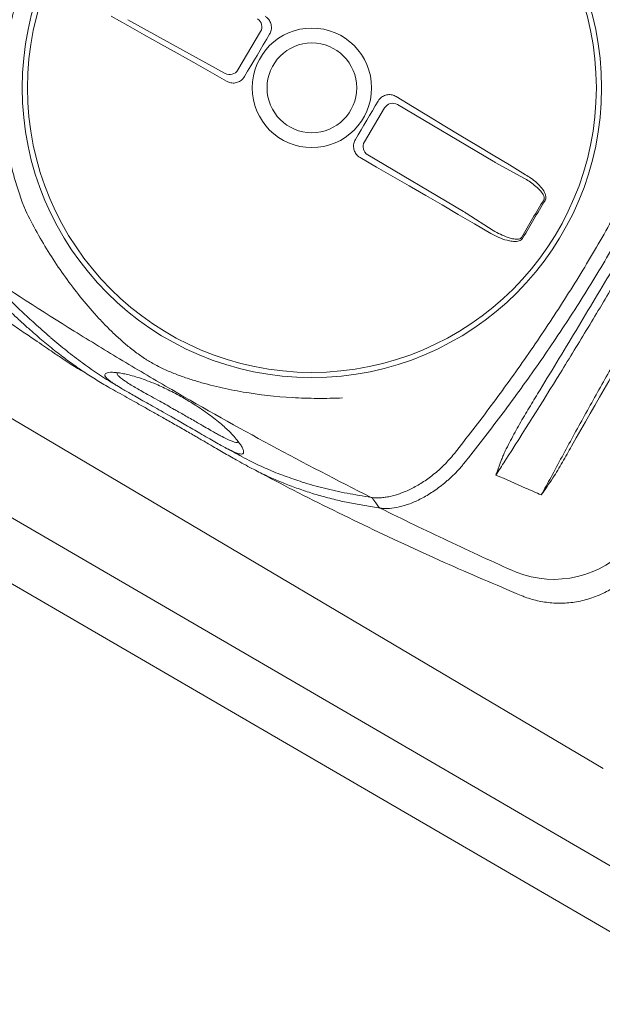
# Model space of a CAD drawing. Header units: millimetres. Extents: x -750 to 57307, y -2234 to 18901.
# Tile 46 of 102: x 14627 to 14935, y 13242 to 13762. Entities that reach past the tile are written whole.
import ezdxf

# ---------------------------------------------------------------- set-up
doc = ezdxf.new("R2010")
doc.units = ezdxf.units.MM
doc.header["$MEASUREMENT"] = 0
doc.linetypes.add('DASHED', pattern=[19.05, 12.7, -6.35])
doc.linetypes.add('HIDDEN', pattern=[0.375, 0.25, -0.125])
for name, color, linetype, lineweight, true_color in [('FLOOR RAISE', 4, 'DASHED', 0, 0x00ffff), ('GREY SCALE', 9, 'Continuous', 0, 0x808080), ('GREYSCALE', 9, 'Continuous', 0, 0x808080)]:
    doc.layers.add(name, color=color, linetype=linetype, lineweight=lineweight, true_color=true_color)

# ---------------------------------------------------------------- blocks, each defined once
blk = doc.blocks.new('FLOOR PLAN')
at = {"layer": 'GREYSCALE'}
for p, q in [((14675.63, 13764.2, -57105.4), (14684.33, 13759.32, -57105.4)), ((14684.33, 13759.32, -57105.4), (14693.04, 13754.43, -57105.4)), ((14684.36, 13762.41, -57105.4), (14735.86, 13734.02, -57105.4)), ((14693.04, 13754.43, -57105.4), (14701.75, 13749.54, -57105.4)), ((14742.58, 13735.84, -57105.4), (14754.56, 13756.08, -57105.4)), ((14757.61, 13751.95, -57105.4), (14759.28, 13754.75, -57105.4)), ((14701.75, 13749.54, -57105.4), (14710.46, 13744.63, -57105.4)), ((14754.29, 13746.36, -57105.4), (14755.95, 13749.16, -57105.4)), ((14755.95, 13749.16, -57105.4), (14757.61, 13751.95, -57105.4)), ((14710.46, 13744.63, -57105.4), (14719.17, 13739.71, -57105.4)), ((14750.98, 13740.75, -57105.4), (14752.64, 13743.56, -57105.4)), ((14752.64, 13743.56, -57105.4), (14754.29, 13746.36, -57105.4)), ((14719.17, 13739.71, -57105.4), (14727.88, 13734.78, -57105.4)), ((14747.67, 13735.15, -57105.4), (14749.33, 13737.95, -57105.4)), ((14749.33, 13737.95, -57105.4), (14750.98, 13740.75, -57105.4)), ((14727.88, 13734.78, -57105.4), (14736.59, 13729.84, -57105.4)), ((14746.02, 13732.35, -57105.4), (14747.67, 13735.15, -57105.4)), ((14834.8, 13716.58, -57105.4), (14826.25, 13721.77, -57105.4)), ((14820.04, 13715.82, -57105.4), (14809.4, 13697.84, -57105.4)), ((14815.15, 13716.84, -57105.4), (14813.65, 13714.31, -57105.4)), ((14816.64, 13719.38, -57105.4), (14815.15, 13716.84, -57105.4)), ((14877.48, 13687.63, -57105.4), (14826.89, 13717.56, -57105.4)), ((14843.35, 13711.4, -57105.4), (14834.8, 13716.58, -57105.4)), ((14812.15, 13711.77, -57105.4), (14810.65, 13709.23, -57105.4)), ((14813.65, 13714.31, -57105.4), (14812.15, 13711.77, -57105.4)), ((14851.89, 13706.22, -57105.4), (14843.35, 13711.4, -57105.4)), ((14809.15, 13706.7, -57105.4), (14807.65, 13704.16, -57105.4)), ((14810.65, 13709.23, -57105.4), (14809.15, 13706.7, -57105.4)), ((14860.44, 13701.06, -57105.4), (14851.89, 13706.22, -57105.4)), ((14806.15, 13701.63, -57105.4), (14804.64, 13699.1, -57105.4)), ((14807.65, 13704.16, -57105.4), (14806.15, 13701.63, -57105.4)), ((14868.98, 13695.9, -57105.4), (14860.44, 13701.06, -57105.4)), ((14877.52, 13690.76, -57105.4), (14868.98, 13695.9, -57105.4)), ((14811.17, 13690.99, -57105.4), (14861.76, 13661.06, -57105.4)), ((14886.06, 13685.63, -57105.4), (14877.52, 13690.76, -57105.4)), ((14392, 13688.18, -57105.36), (14935.54, 13366.63, -57105.36)), ((14807.18, 13689.52, -57105.4), (14815.84, 13684.53, -57105.4)), ((14815.84, 13684.53, -57105.4), (14824.5, 13679.54, -57105.4)), ((14893.75, 13678.72, -57105.4), (14878.9, 13686.82, -57105.4)), ((14894.6, 13680.5, -57105.4), (14886.06, 13685.63, -57105.4)), ((14824.5, 13679.54, -57105.4), (14833.15, 13674.54, -57105.4)), ((14833.15, 13674.54, -57105.4), (14841.79, 13669.54, -57105.4)), ((14841.79, 13669.54, -57105.4), (14850.42, 13664.53, -57105.4)), ((14850.42, 13664.53, -57105.4), (14859.04, 13659.52, -57105.4)), ((14859.04, 13659.52, -57105.4), (14867.65, 13654.51, -57105.4)), ((14863.16, 13660.21, -57105.4), (14877.41, 13651.09, -57105.4)), ((14942.57, 13313.28), (14353.42, 13655.88)), ((14867.65, 13654.51, -57105.4), (14876.25, 13649.5, -57105.4)), ((14953.45, 13272.17), (14312.32, 13645)), ((14863.19, 13529.37, -57105.4), (14863.2, 13529.38, -57105.4)), ((14815.4, 13507.12, -57105.4), (14813.89, 13509.21, -57105.4)), ((14816.91, 13505.03, -57105.4), (14815.4, 13507.12, -57105.4)), ((14892.23, 13458.13, -57105.4), (14892.23, 13458.12, -57105.4))]:
    blk.add_line(p, q, dxfattribs=at)
for radius in [153.13, 150.36, 31.58, 23.71]:
    blk.add_circle((14781.64, 13726.39, -57105.4), radius, dxfattribs=at)
for centre, radius, start, end in [((21130.68, 10361.07), 7752.88, 141.708854, 166.516628), ((21130.68, 10361.07), 7602.52, 141.773276, 166.244763), ((14750.18, 13758.61, -57105.4), 5.05, 330.0275, 57.21), ((14738.26, 13738.46, -57105.4), 5.05, 241.5733, 328.7558), ((14824.35, 13713.19, -57105.4), 5.05, 59.8675, 148.7006), ((14813.78, 13695.32, -57105.4), 5.05, 150.0827, 238.9158), ((15340.51, 13395.77, -57105.4), 513.8, 148.1108, 150.6725), ((15340.43, 13395.82, -57105.4), 512.94, 148.1109, 150.6724), ((14877.45, 13514.86, -57105.4), 7.31, 77.4351, 77.7578), ((14909.46, 13520.71, -57105.4), 54.05, 248.4512, 318.3203)]:
    blk.add_arc(centre, radius, start, end, dxfattribs=at)
at = {"layer": 'GREYSCALE', "ltscale": 0.25}
for centre, radius, start, end in [((21162.38, 10254.78), 7836.99, 141.329977, 165.793479), ((21207.44, 10240.08), 7731.89, 141.956801, 165.483737)]:
    blk.add_arc(centre, radius, start, end, dxfattribs=at)
at = {"layer": 'GREYSCALE', "extrusion": (0, 0, -1)}
for centre, major_axis, start_param, end_param in [((14876.95, 13688.46, -57105.4), (4.27, -2.62), 1.045879, 1.394945), ((14860.79, 13661.13, -57105.4), (4.35, -2.49), 4.88824, 5.237306)]:
    blk.add_ellipse(centre, major_axis=major_axis, ratio=0.086139, start_param=start_param, end_param=end_param, dxfattribs=at)
at = {"layer": 'GREYSCALE'}
for points, knots in [([(14638.26, 13802.9, -57105.4), (14636.71, 13799.88, -57105.4), (14635.35, 13797.16, -57105.4), (14633.41, 13793.01, -57105.4), (14632.79, 13791.61, -57105.4), (14631.57, 13788.8, -57105.4), (14630.98, 13787.4, -57105.4), (14628.15, 13780.33, -57105.4), (14626.2, 13774.59, -57105.4), (14622.93, 13762.97, -57105.4), (14621.62, 13757.08, -57105.4), (14620.11, 13748.13, -57105.4), (14619.69, 13745.13, -57105.4), (14619.18, 13740.59, -57105.4), (14619.03, 13739.07, -57105.4), (14618.77, 13736.03, -57105.4), (14618.66, 13734.5, -57105.4), (14618.23, 13726.9, -57105.4), (14618.21, 13720.84, -57105.4), (14618.83, 13708.8, -57105.4), (14619.47, 13702.81, -57105.4), (14620.91, 13693.87, -57105.4), (14621.48, 13690.9, -57105.4), (14622.45, 13686.45, -57105.4), (14622.79, 13684.97, -57105.4), (14623.53, 13682.02, -57105.4), (14623.92, 13680.54, -57105.4), (14625.96, 13673.18, -57105.4), (14627.92, 13667.4, -57105.4), (14630.2, 13661.73, -57105.4)], [0, 0, 0, 0, 0.0625, 0.0625, 0.09375, 0.09375, 0.125, 0.125, 0.25, 0.25, 0.375, 0.375, 0.4375, 0.4375, 0.46875, 0.46875, 0.5, 0.5, 0.625, 0.625, 0.75, 0.75, 0.8125, 0.8125, 0.84375, 0.84375, 0.875, 0.875, 1, 1, 1, 1]), ([(14759.28, 13754.75, -57105.4), (14759.61, 13755.46, -57105.4), (14760.28, 13756.88, -57105.4), (14760.31, 13759.28, -57105.4), (14759.6, 13761.52, -57105.4), (14758.36, 13763.21, -57105.4), (14757.33, 13763.94, -57105.4), (14756.93, 13764.22, -57105.4)], [0, 0, 0, 0, 0.216319, 0.432689, 0.648031, 0.863773, 1, 1, 1, 1]), ([(14987.26, 13753.43, -57105.4), (14983.14, 13743.65, -57105.4), (14978.88, 13733.91, -57105.4), (14970.03, 13714.52, -57105.4), (14965.45, 13704.86, -57105.4), (14955.92, 13685.66, -57105.4), (14950.98, 13676.13, -57105.4), (14940.74, 13657.24, -57105.4), (14935.45, 13647.89, -57105.4), (14924.5, 13629.38, -57105.4), (14918.84, 13620.22, -57105.4), (14907.23, 13602.17, -57105.4), (14901.26, 13593.27, -57105.4), (14892.09, 13580.09, -57105.4), (14889, 13575.72, -57105.4), (14882.74, 13567.05, -57105.4), (14879.59, 13562.74, -57105.4), (14870.02, 13549.91, -57105.4), (14863.54, 13541.49, -57105.4), (14856.95, 13533.17, -57105.4)], [0, 0, 0, 0, 0.125, 0.125, 0.25, 0.25, 0.375, 0.375, 0.5, 0.5, 0.625, 0.625, 0.75, 0.75, 0.8125, 0.8125, 0.875, 0.875, 1, 1, 1, 1]), ([(14863.2, 13529.38, -57105.4), (14869.81, 13537.69, -57105.4), (14876.32, 13546.11, -57105.4), (14885.91, 13558.93, -57105.4), (14889.08, 13563.23, -57105.4), (14895.35, 13571.9, -57105.4), (14898.45, 13576.26, -57105.4), (14907.66, 13589.46, -57105.4), (14913.64, 13598.36, -57105.4), (14925.27, 13616.41, -57105.4), (14930.93, 13625.56, -57105.4), (14941.89, 13644.08, -57105.4), (14947.19, 13653.46, -57105.4), (14957.41, 13672.35, -57105.4), (14962.33, 13681.88, -57105.4), (14969.46, 13696.29, -57105.4), (14971.79, 13701.11, -57105.4), (14976.37, 13710.78, -57105.4), (14978.62, 13715.64, -57105.4), (14985.24, 13730.22, -57105.4), (14989.48, 13739.98, -57105.4), (14993.59, 13749.78, -57105.4)], [0, 0, 0, 0, 0.125, 0.125, 0.1875, 0.1875, 0.25, 0.25, 0.375, 0.375, 0.5, 0.5, 0.625, 0.625, 0.75, 0.75, 0.8125, 0.8125, 0.875, 0.875, 1, 1, 1, 1]), ([(14736.59, 13729.84, -57105.4), (14737.31, 13729.52, -57105.4), (14738.76, 13728.88, -57105.4), (14741.19, 13728.89, -57105.4), (14743.43, 13729.66, -57105.4), (14745.07, 13730.93, -57105.4), (14745.76, 13731.96, -57105.4), (14746.02, 13732.35, -57105.4)], [0, 0, 0, 0, 0.21899, 0.438068, 0.655087, 0.870478, 1, 1, 1, 1]), ([(14826.25, 13721.77, -57105.4), (14825.54, 13722.12, -57105.4), (14824.11, 13722.81, -57105.4), (14821.69, 13722.87, -57105.4), (14819.42, 13722.17, -57105.4), (14817.69, 13720.91, -57105.4), (14816.95, 13719.82, -57105.4), (14816.64, 13719.38, -57105.4)], [0, 0, 0, 0, 0.214916, 0.429922, 0.642835, 0.854056, 1, 1, 1, 1]), ([(14804.64, 13699.1, -57105.4), (14804.31, 13698.39, -57105.4), (14803.64, 13696.97, -57105.4), (14803.61, 13694.57, -57105.4), (14804.32, 13692.33, -57105.4), (14805.6, 13690.58, -57105.4), (14806.71, 13689.84, -57105.4), (14807.18, 13689.52, -57105.4)], [0, 0, 0, 0, 0.21225, 0.424556, 0.635748, 0.847225, 1, 1, 1, 1]), ([(14980.74, 13699.58, -57105.4), (14974.29, 13688.28, -57105.4), (14967.77, 13676.98, -57105.4), (14954.64, 13654.4, -57105.4), (14948.03, 13643.12, -57105.4), (14938.04, 13626.23, -57105.4), (14934.69, 13620.61, -57105.4), (14927.99, 13609.38, -57105.4), (14924.64, 13603.78, -57105.4), (14914.54, 13587, -57105.4), (14907.78, 13575.86, -57105.4), (14900.98, 13564.76, -57105.4)], [0, 0, 0, 0, 0.25, 0.25, 0.5, 0.5, 0.625, 0.625, 0.75, 0.75, 1, 1, 1, 1]), ([(14661.09, 13576.33, -57105.4), (14660.82, 13576.45, -57105.4), (14659.91, 13576.89, -57105.4), (14657.86, 13578.09, -57105.4), (14655.05, 13579.82, -57105.4), (14652.39, 13581.54, -57105.4), (14650.13, 13583.05, -57105.4), (14647.59, 13584.76, -57105.4), (14644.56, 13586.82, -57105.4), (14640.91, 13589.32, -57105.4), (14637, 13591.98, -57105.4), (14633.28, 13594.51, -57105.4), (14629.93, 13596.78, -57105.4), (14626.42, 13599.15, -57105.4), (14621.98, 13602.15, -57105.4), (14616.6, 13605.78, -57105.4), (14610.24, 13610.07, -57105.4), (14603.79, 13614.43, -57105.4), (14596.39, 13619.45, -57105.4), (14588.12, 13625.08, -57105.4), (14579.02, 13631.32, -57105.4), (14569.93, 13637.61, -57105.4), (14560.86, 13643.94, -57105.4), (14551.86, 13650.28, -57105.4), (14542.92, 13656.65, -57105.4), (14534.09, 13663.02, -57105.4), (14525.4, 13669.39, -57105.4), (14516.92, 13675.7, -57105.4), (14508.72, 13681.94, -57105.4), (14502.58, 13686.7, -57105.4), (14499.34, 13689.31, -57105.4), (14498.6, 13689.9, -57105.4)], [0, 0, 0, 0, 0.00345, 0.046619, 0.089766, 0.112425, 0.13508, 0.158154, 0.181221, 0.209069, 0.237397, 0.25624, 0.275086, 0.294404, 0.313726, 0.346115, 0.37852, 0.411676, 0.44484, 0.491581, 0.538367, 0.585123, 0.633242, 0.681401, 0.729516, 0.779903, 0.830337, 0.880732, 0.93264, 0.98459, 1, 1, 1, 1]), ([(14904.9, 13666.8, -57105.4), (14905.05, 13667.1, -57105.4), (14905.34, 13667.7, -57105.4), (14905.37, 13668.96, -57105.4), (14904.83, 13670.95, -57105.4), (14903.16, 13673.51, -57105.4), (14900.57, 13676.23, -57105.4), (14897.63, 13678.58, -57105.4), (14895.56, 13679.89, -57105.4), (14894.6, 13680.5, -57105.4)], [0, 0, 0, 0, 0.053674, 0.107072, 0.201461, 0.385823, 0.599668, 0.814062, 1, 1, 1, 1]), ([(14893.75, 13678.72, -57105.4), (14894.67, 13678.16, -57105.4), (14896.62, 13676.97, -57105.4), (14899.44, 13674.88, -57105.4), (14902.01, 13672.58, -57105.4), (14903.74, 13670.47, -57105.4), (14904.47, 13668.87, -57105.4), (14904.54, 13667.95, -57105.4), (14904.41, 13667.46, -57105.4), (14904.29, 13667.26, -57105.4), (14904.26, 13667.2, -57105.4)], [0, 0, 0, 0, 0.19611, 0.418032, 0.642122, 0.825582, 0.912375, 0.957312, 0.988402, 1, 1, 1, 1]), ([(14630.2, 13661.73, -57105.4), (14632.18, 13657.71, -57105.4), (14634.25, 13653.77, -57105.4), (14638.56, 13646.06, -57105.4), (14640.8, 13642.28, -57105.4), (14645.45, 13634.87, -57105.4), (14647.87, 13631.24, -57105.4), (14652.89, 13624.13, -57105.4), (14655.49, 13620.65, -57105.4), (14660.9, 13613.84, -57105.4), (14663.68, 13610.53, -57105.4), (14667.99, 13605.71, -57105.4), (14669.45, 13604.13, -57105.4), (14672.43, 13601.01, -57105.4), (14673.94, 13599.47, -57105.4), (14677.03, 13596.45, -57105.4), (14678.61, 13594.97, -57105.4), (14681.85, 13592.06, -57105.4), (14683.51, 13590.64, -57105.4), (14686.9, 13587.89, -57105.4), (14688.65, 13586.56, -57105.4), (14691.36, 13584.64, -57105.4), (14692.28, 13584.02, -57105.4), (14693.69, 13583.11, -57105.4), (14694.16, 13582.81, -57105.4), (14695.11, 13582.22, -57105.4), (14695.6, 13581.92, -57105.4), (14698.03, 13580.49, -57105.4), (14699.99, 13579.44, -57105.4), (14703.96, 13577.51, -57105.4), (14705.97, 13576.63, -57105.4), (14710.01, 13574.98, -57105.4), (14712.05, 13574.21, -57105.4), (14716.16, 13572.78, -57105.4), (14718.22, 13572.11, -57105.4), (14722.34, 13570.86, -57105.4), (14724.41, 13570.28, -57105.4), (14728.56, 13569.18, -57105.4), (14730.64, 13568.66, -57105.4), (14736.9, 13567.22, -57105.4), (14741.11, 13566.38, -57105.4), (14753.84, 13564.21, -57105.4), (14762.46, 13563.23, -57105.4), (14775.68, 13562.45, -57105.4), (14780.1, 13562.3, -57105.4), (14788.97, 13562.25, -57105.4), (14793.42, 13562.33, -57105.4), (14797.89, 13562.53, -57105.4)], [0, 0, 0, 0, 0.0625, 0.0625, 0.125, 0.125, 0.1875, 0.1875, 0.25, 0.25, 0.3125, 0.3125, 0.34375, 0.34375, 0.375, 0.375, 0.40625, 0.40625, 0.4375, 0.4375, 0.46875, 0.46875, 0.484375, 0.484375, 0.492188, 0.492188, 0.5, 0.5, 0.53125, 0.53125, 0.5625, 0.5625, 0.59375, 0.59375, 0.625, 0.625, 0.65625, 0.65625, 0.6875, 0.6875, 0.75, 0.75, 0.875, 0.875, 0.9375, 0.9375, 1, 1, 1, 1]), ([(14876.25, 13649.5, -57105.4), (14877.62, 13648.75, -57105.4), (14880.36, 13647.26, -57105.4), (14884.17, 13645.92, -57105.4), (14887.57, 13645.23, -57105.4), (14889.97, 13645.18, -57105.4), (14891.79, 13645.71, -57105.4), (14892.74, 13646.32, -57105.4), (14893.1, 13646.87, -57105.4), (14893.23, 13647.06, -57105.4)], [0, 0, 0, 0, 0.2549733, 0.5094959, 0.6555036, 0.8234143, 0.8930287, 0.9633452, 1, 1, 1, 1]), ([(14892.56, 13647.43, -57105.4), (14892.47, 13647.3, -57105.4), (14892.24, 13646.95, -57105.4), (14891.79, 13646.7, -57105.4), (14891.16, 13646.48, -57105.4), (14889.82, 13646.3, -57105.4), (14887.74, 13646.6, -57105.4), (14884.7, 13647.49, -57105.4), (14881.24, 13648.94, -57105.4), (14878.69, 13650.37, -57105.4), (14877.41, 13651.09, -57105.4)], [0, 0, 0, 0, 0.028874, 0.074198, 0.087541, 0.150828, 0.315881, 0.465459, 0.731192, 1, 1, 1, 1]), ([(14596.97, 13632.42, -57105.4), (14599.45, 13629.99, -57105.4), (14604.42, 13625.13, -57105.4), (14611.46, 13618.3, -57105.4), (14618.18, 13611.86, -57105.4), (14623.44, 13606.89, -57105.4), (14626.39, 13604.22, -57105.4), (14627.27, 13603.43, -57105.4)], [0, 0, 0, 0, 0.225239, 0.450475, 0.677754, 0.905051, 1, 1, 1, 1]), ([(14605.58, 13630.22, -57105.4), (14622.21, 13619.18, -57105.4), (14639.02, 13608.39, -57105.4), (14664.51, 13592.56, -57105.4), (14673.05, 13587.34, -57105.4), (14690.23, 13577.03, -57105.4), (14698.87, 13571.93, -57105.4), (14724.86, 13556.86, -57105.4), (14742.31, 13547.09, -57105.4), (14777.46, 13528.11, -57105.4), (14795.17, 13518.9, -57105.4), (14812.99, 13509.97, -57105.4)], [0, 0, 0, 0, 0.25, 0.25, 0.375, 0.375, 0.5, 0.5, 0.75, 0.75, 1, 1, 1, 1]), ([(14643.12, 13594.81, -57105.4), (14640.47, 13597.13, -57105.4), (14635.6, 13601.38, -57105.4), (14628.25, 13608.23, -57105.4), (14621.08, 13615.08, -57105.4), (14613.6, 13622.36, -57105.4), (14608.25, 13627.6, -57105.4), (14605.58, 13630.22, -57105.4)], [0, 0, 0, 0, 0.229395, 0.422012, 0.614832, 0.807537, 1, 1, 1, 1]), ([(14883.62, 13529.08, -57105.4), (14893.42, 13544.37, -57105.4), (14903.21, 13559.94, -57105.4), (14915.43, 13579.74, -57105.4), (14917.88, 13583.72, -57105.4), (14922.75, 13591.69, -57105.4), (14925.18, 13595.68, -57105.4), (14932.45, 13607.69, -57105.4), (14937.27, 13615.73, -57105.4), (14942.07, 13623.81, -57105.4)], [0, 0, 0, 0, 0.5, 0.5, 0.625, 0.625, 0.75, 0.75, 1, 1, 1, 1]), ([(14957.01, 13608.05, -57105.4), (14952.73, 13600.73, -57105.4), (14948.49, 13593.41, -57105.4), (14940.1, 13578.77, -57105.4), (14935.95, 13571.44, -57105.4), (14927.76, 13556.82, -57105.4), (14923.72, 13549.54, -57105.4), (14915.79, 13535.05, -57105.4), (14911.89, 13527.84, -57105.4), (14908.05, 13520.66, -57105.4)], [0, 0, 0, 0, 0.25, 0.25, 0.5, 0.5, 0.75, 0.75, 1, 1, 1, 1]), ([(14627.27, 13603.43, -57105.4), (14628.78, 13602.04, -57105.4), (14632.69, 13598.47, -57105.4), (14638.78, 13593.21, -57105.4), (14645.66, 13587.57, -57105.4), (14652.49, 13582.33, -57105.4), (14659.34, 13577.45, -57105.4), (14665.17, 13573.62, -57105.4), (14669.87, 13570.73, -57105.4), (14673.59, 13568.55, -57105.4), (14677.76, 13566.17, -57105.4), (14682.34, 13563.61, -57105.4), (14687.37, 13560.81, -57105.4), (14692.57, 13557.91, -57105.4), (14698.02, 13554.84, -57105.4), (14703.76, 13551.6, -57105.4), (14709.96, 13548.07, -57105.4), (14716.38, 13544.39, -57105.4), (14722.57, 13540.82, -57105.4), (14727.77, 13537.79, -57105.4), (14732.14, 13535.27, -57105.4), (14735.77, 13533.17, -57105.4), (14739.2, 13531.2, -57105.4), (14742.96, 13529.07, -57105.4), (14746.89, 13526.89, -57105.4), (14750.91, 13524.74, -57105.4), (14754.58, 13522.86, -57105.4), (14759.12, 13520.68, -57105.4), (14764.61, 13518.29, -57105.4), (14771.59, 13515.57, -57105.4), (14779.15, 13512.93, -57105.4), (14785.34, 13510.99, -57105.4), (14788.99, 13510.06, -57105.4), (14790.07, 13509.79, -57105.4)], [0, 0, 0, 0, 0.033599, 0.086704, 0.14001, 0.193319, 0.246393, 0.299468, 0.326258, 0.353125, 0.379834, 0.406408, 0.428618, 0.451478, 0.47167, 0.492329, 0.516002, 0.540379, 0.564065, 0.588402, 0.605742, 0.623087, 0.640895, 0.658706, 0.685242, 0.711788, 0.738802, 0.765824, 0.81871, 0.871587, 0.924587, 0.977588, 1, 1, 1, 1]), ([(14679.37, 13568.56, -57105.4), (14678.36, 13569.16, -57105.4), (14676.2, 13570.43, -57105.4), (14669.9, 13574.32, -57105.4), (14661.74, 13579.85, -57105.4), (14652.02, 13587.34, -57105.4), (14646.33, 13591.96, -57105.4), (14643.3, 13594.65, -57105.4), (14643.12, 13594.81, -57105.4)], [0, 0, 0, 0, 0.076639, 0.163762, 0.518013, 0.751525, 0.985081, 1, 1, 1, 1]), ([(14739.18, 13534.59, -57105.4), (14739.85, 13534.28, -57105.4), (14741.4, 13533.55, -57105.4), (14743.06, 13533, -57105.4), (14744.39, 13532.78, -57105.4), (14745.24, 13533, -57105.4), (14745.65, 13533.63, -57105.4), (14745.54, 13534.75, -57105.4), (14744.85, 13536.34, -57105.4), (14743.6, 13538.33, -57105.4), (14741.8, 13540.69, -57105.4), (14739.64, 13543.12, -57105.4), (14737.19, 13545.58, -57105.4), (14734.61, 13547.96, -57105.4), (14731.6, 13550.49, -57105.4), (14728.18, 13553.15, -57105.4), (14724.57, 13555.74, -57105.4), (14720.98, 13558.13, -57105.4), (14717.62, 13560.24, -57105.4), (14714.19, 13562.28, -57105.4), (14710.47, 13564.35, -57105.4), (14706.57, 13566.38, -57105.4), (14702.82, 13568.19, -57105.4), (14698.74, 13570.02, -57105.4), (14694.55, 13571.7, -57105.4), (14690.34, 13573.18, -57105.4), (14686.63, 13574.29, -57105.4), (14683.39, 13575.09, -57105.4), (14680.3, 13575.68, -57105.4), (14677.47, 13576.04, -57105.4), (14675.12, 13576.11, -57105.4), (14673.47, 13575.89, -57105.4), (14672.45, 13575.42, -57105.4), (14672.05, 13574.74, -57105.4), (14672.41, 13573.78, -57105.4), (14673.53, 13572.54, -57105.4), (14675.05, 13571.42, -57105.4), (14675.81, 13570.86, -57105.4)], [0, 0, 0, 0, 0.026608, 0.06138, 0.0962, 0.130925, 0.168927, 0.207024, 0.245099, 0.283069, 0.316694, 0.350298, 0.37294, 0.395622, 0.418192, 0.438002, 0.457786, 0.474878, 0.488481, 0.502082, 0.518368, 0.53466, 0.550889, 0.567128, 0.590899, 0.614713, 0.640745, 0.66688, 0.692979, 0.729781, 0.766704, 0.803672, 0.840537, 0.880482, 0.920552, 0.960572, 1, 1, 1, 1]), ([(14709.84, 13555.93, -57105.4), (14709.52, 13556.11, -57105.4), (14707.92, 13557.02, -57105.4), (14704.99, 13558.67, -57105.4), (14700.87, 13560.97, -57105.4), (14696.68, 13563.31, -57105.4), (14692.79, 13565.49, -57105.4), (14689.51, 13567.35, -57105.4), (14686.58, 13569.07, -57105.4), (14684.04, 13570.62, -57105.4), (14681.7, 13572.18, -57105.4), (14679.94, 13573.56, -57105.4), (14678.89, 13574.65, -57105.4), (14678.76, 13575.15, -57105.4), (14678.72, 13575.34, -57105.4)], [0, 0, 0, 0, 0.014263, 0.071432, 0.130741, 0.207145, 0.286904, 0.364421, 0.443321, 0.542698, 0.643157, 0.777817, 0.912539, 1, 1, 1, 1]), ([(14675.81, 13570.86, -57105.4), (14675.81, 13570.85, -57105.4), (14676.35, 13570.44, -57105.4), (14678.02, 13569.38, -57105.4), (14680.56, 13567.81, -57105.4), (14683.4, 13566.15, -57105.4), (14686.25, 13564.52, -57105.4), (14689.54, 13562.66, -57105.4), (14693.26, 13560.56, -57105.4), (14697.39, 13558.24, -57105.4), (14701.89, 13555.69, -57105.4), (14705.43, 13553.68, -57105.4), (14707.4, 13552.56, -57105.4), (14707.79, 13552.34, -57105.4)], [0, 0, 0, 0, 0.0021857, 0.1486808, 0.2950678, 0.3936347, 0.4923949, 0.5907133, 0.6868358, 0.782863, 0.8795306, 0.9761461, 1, 1, 1, 1]), ([(14900.98, 13564.76, -57105.4), (14899.25, 13561.93, -57105.4), (14897.53, 13559.09, -57105.4), (14894.14, 13553.4, -57105.4), (14892.47, 13550.54, -57105.4), (14889.21, 13544.79, -57105.4), (14887.62, 13541.89, -57105.4), (14885.34, 13537.5, -57105.4), (14884.59, 13536.02, -57105.4), (14883.53, 13533.79, -57105.4), (14883.19, 13533.04, -57105.4), (14882.53, 13531.54, -57105.4), (14882.21, 13530.78, -57105.4), (14881.91, 13530.01, -57105.4)], [0, 0, 0, 0, 0.25, 0.25, 0.5, 0.5, 0.75, 0.75, 0.875, 0.875, 0.9375, 0.9375, 1, 1, 1, 1]), ([(14742.31, 13539.09, -57105.4), (14742.31, 13539.09, -57105.4), (14742.31, 13539.09, -57105.4), (14742.31, 13539.09, -57105.4), (14742.22, 13539.06, -57105.4), (14741.87, 13538.95, -57105.4), (14740.81, 13539.14, -57105.4), (14739.07, 13539.71, -57105.4), (14736.66, 13540.79, -57105.4), (14734.01, 13542.16, -57105.4), (14731.35, 13543.62, -57105.4), (14728.89, 13545, -57105.4), (14725.84, 13546.75, -57105.4), (14722.44, 13548.71, -57105.4), (14719.01, 13550.69, -57105.4), (14715.95, 13552.45, -57105.4), (14712.86, 13554.22, -57105.4), (14710.85, 13555.36, -57105.4), (14709.84, 13555.93, -57105.4)], [0, 0, 0, 0, 0, 0, 0, 0.042963, 0.162036, 0.283698, 0.405299, 0.528456, 0.591382, 0.654277, 0.728503, 0.80457, 0.856235, 0.909083, 0.954041, 1, 1, 1, 1]), ([(14707.79, 13552.34, -57105.4), (14709, 13551.64, -57105.4), (14711.44, 13550.25, -57105.4), (14715.16, 13548.11, -57105.4), (14718.84, 13545.98, -57105.4), (14722.84, 13543.66, -57105.4), (14726.79, 13541.37, -57105.4), (14730.54, 13539.21, -57105.4), (14733.75, 13537.41, -57105.4), (14736.41, 13535.97, -57105.4), (14738.22, 13535.02, -57105.4), (14738.99, 13534.68, -57105.4), (14739.18, 13534.59, -57105.4)], [0, 0, 0, 0, 0.0782123, 0.1564368, 0.2446658, 0.3329467, 0.4546253, 0.5765046, 0.703629, 0.8312553, 0.9586974, 1, 1, 1, 1]), ([(14744.41, 13531.73, -57105.4), (14741.66, 13533.15, -57105.4), (14738.68, 13534.68, -57105.4), (14735.75, 13536.33, -57105.4), (14735.51, 13536.46, -57105.4)], [0, 0, 0, 0, 0.919543, 1, 1, 1, 1]), ([(14767.53, 13521.22, -57105.4), (14767.13, 13521.35, -57105.4), (14763.33, 13522.67, -57105.4), (14758.54, 13524.71, -57105.4), (14752.83, 13527.3, -57105.4), (14748.48, 13529.48, -57105.4), (14744.23, 13531.71, -57105.4), (14741.06, 13533.47, -57105.4), (14739.76, 13534.19, -57105.4)], [0, 0, 0, 0, 0.042136, 0.404804, 0.566088, 0.727781, 0.888854, 1, 1, 1, 1]), ([(14918.9, 13537.06, -57105.4), (14917.32, 13534.21, -57105.4), (14915.72, 13531.39, -57105.4), (14913.28, 13527.18, -57105.4), (14912.46, 13525.78, -57105.4), (14910.79, 13523.01, -57105.4), (14909.94, 13521.63, -57105.4), (14909.05, 13520.28, -57105.4)], [0, 0, 0, 0, 0.5, 0.5, 0.75, 0.75, 1, 1, 1, 1]), ([(14856.84, 13533.02, -57105.4), (14855.15, 13530.9, -57105.4), (14853.37, 13528.93, -57105.4), (14851.06, 13526.63, -57105.4), (14850.59, 13526.18, -57105.4), (14849.65, 13525.29, -57105.4), (14849.18, 13524.85, -57105.4), (14847.74, 13523.58, -57105.4), (14846.78, 13522.77, -57105.4), (14843.89, 13520.46, -57105.4), (14841.94, 13519.08, -57105.4), (14839, 13517.21, -57105.4), (14838.02, 13516.62, -57105.4), (14836.05, 13515.5, -57105.4), (14835.07, 13514.98, -57105.4), (14832.15, 13513.53, -57105.4), (14830.24, 13512.72, -57105.4), (14826.52, 13511.38, -57105.4), (14824.71, 13510.85, -57105.4), (14822.5, 13510.37, -57105.4), (14822.06, 13510.29, -57105.4), (14821.2, 13510.13, -57105.4), (14820.77, 13510.06, -57105.4), (14819.5, 13509.88, -57105.4), (14818.67, 13509.8, -57105.4), (14816.25, 13509.67, -57105.4), (14814.71, 13509.72, -57105.4), (14813.26, 13509.93, -57105.4)], [0, 0, 0, 0, 0.125, 0.125, 0.15625, 0.15625, 0.1875, 0.1875, 0.25, 0.25, 0.375, 0.375, 0.4375, 0.4375, 0.5, 0.5, 0.625, 0.625, 0.75, 0.75, 0.78125, 0.78125, 0.8125, 0.8125, 0.875, 0.875, 1, 1, 1, 1]), ([(14817.8, 13504.27, -57105.4), (14818.55, 13504.16, -57105.4), (14819.32, 13504.09, -57105.4), (14820.92, 13504.04, -57105.4), (14821.75, 13504.05, -57105.4), (14824.26, 13504.22, -57105.4), (14826.01, 13504.49, -57105.4), (14829.64, 13505.33, -57105.4), (14831.52, 13505.91, -57105.4), (14834.45, 13507.02, -57105.4), (14835.44, 13507.43, -57105.4), (14837.44, 13508.33, -57105.4), (14838.45, 13508.82, -57105.4), (14841.51, 13510.4, -57105.4), (14843.55, 13511.61, -57105.4), (14847.63, 13514.32, -57105.4), (14849.68, 13515.83, -57105.4), (14852.22, 13517.94, -57105.4), (14852.73, 13518.37, -57105.4), (14853.74, 13519.25, -57105.4), (14854.24, 13519.7, -57105.4), (14855.73, 13521.07, -57105.4), (14856.7, 13522.02, -57105.4), (14858.62, 13523.99, -57105.4), (14859.56, 13525.01, -57105.4), (14860.95, 13526.6, -57105.4), (14861.4, 13527.14, -57105.4), (14862.08, 13527.97, -57105.4), (14862.3, 13528.25, -57105.4), (14862.75, 13528.81, -57105.4), (14862.97, 13529.09, -57105.4), (14863.19, 13529.37, -57105.4)], [0, 0, 0, 0, 0.0625, 0.0625, 0.125, 0.125, 0.25, 0.25, 0.375, 0.375, 0.4375, 0.4375, 0.5, 0.5, 0.625, 0.625, 0.75, 0.75, 0.78125, 0.78125, 0.8125, 0.8125, 0.875, 0.875, 0.9375, 0.9375, 0.96875, 0.96875, 0.984375, 0.984375, 1, 1, 1, 1]), ([(14881.91, 13530.01, -57105.4), (14881.4, 13528.68, -57105.4), (14880.9, 13527.35, -57105.4), (14880.17, 13525.35, -57105.4), (14879.93, 13524.68, -57105.4), (14879.57, 13523.68, -57105.4), (14879.45, 13523.35, -57105.4), (14879.27, 13522.84, -57105.4), (14879.21, 13522.68, -57105.4), (14879.12, 13522.42, -57105.4), (14879.1, 13522.34, -57105.4), (14879.04, 13522.17, -57105.4), (14879.02, 13522.09, -57105.4), (14879, 13522, -57105.4)], [0, 0, 0, 0, 0.5, 0.5, 0.75, 0.75, 0.875, 0.875, 0.9375, 0.9375, 0.96875, 0.96875, 1, 1, 1, 1]), ([(14892.25, 13458.15, -57105.4), (14878.66, 13463.88, -57105.4), (14850.62, 13475.73, -57105.4), (14808.82, 13495.28, -57105.4), (14774.51, 13512.17, -57105.4), (14754.68, 13522.88, -57105.4), (14755.85, 13522.26, -57105.4)], [0, 0, 0, 0, 0.27832, 0.574596, 0.870871, 1, 1, 1, 1]), ([(14812.99, 13509.97, -57105.4), (14808.68, 13510.68, -57105.4), (14800.06, 13512.09, -57105.4), (14788.23, 13514.66, -57105.4), (14777.26, 13517.71, -57105.4), (14770.51, 13520.14, -57105.4), (14767.53, 13521.22, -57105.4)], [0, 0, 0, 0, 0.263525, 0.527185, 0.79078, 1, 1, 1, 1]), ([(14790.07, 13509.79, -57105.4), (14791.46, 13509.42, -57105.4), (14795.31, 13508.4, -57105.4), (14801.74, 13507.05, -57105.4), (14809.52, 13505.59, -57105.4), (14815.05, 13504.7, -57105.4), (14817.82, 13504.26, -57105.4)], [0, 0, 0, 0, 0.157579, 0.438078, 0.719047, 1, 1, 1, 1]), ([(14817.8, 13504.27, -57105.4), (14817.76, 13504.27, -57105.4), (14817.72, 13504.29, -57105.4), (14817.63, 13504.33, -57105.4), (14817.58, 13504.36, -57105.4), (14817.45, 13504.43, -57105.4), (14817.37, 13504.5, -57105.4), (14817.14, 13504.69, -57105.4), (14817.01, 13504.85, -57105.4), (14816.91, 13505.02, -57105.4)], [0, 0, 0, 0, 0.125, 0.125, 0.25, 0.25, 0.5, 0.5, 1, 1, 1, 1]), ([(14817.82, 13504.26, -57105.4), (14829.69, 13498.36, -57105.4), (14841.61, 13492.6, -57105.4), (14865.54, 13481.32, -57105.4), (14877.55, 13475.82, -57105.4), (14889.61, 13470.44, -57105.4)], [0, 0, 0, 0, 0.5, 0.5, 1, 1, 1, 1]), ([(14952.64, 13472.28, -57105.4), (14952.58, 13472.21, -57105.4), (14951.71, 13471.14, -57105.4), (14949.83, 13469.24, -57105.4), (14946.99, 13466.62, -57105.4), (14943.95, 13464.23, -57105.4), (14940.74, 13462.06, -57105.4), (14937.26, 13460.07, -57105.4), (14933.53, 13458.29, -57105.4), (14929.59, 13456.78, -57105.4), (14925.58, 13455.61, -57105.4), (14921.55, 13454.76, -57105.4), (14917.51, 13454.23, -57105.4), (14913.49, 13454.01, -57105.4), (14909.51, 13454.09, -57105.4), (14905.6, 13454.47, -57105.4), (14901.77, 13455.12, -57105.4), (14898.04, 13456.04, -57105.4), (14894.86, 13457.04, -57105.4), (14892.96, 13457.84, -57105.4), (14892.24, 13458.14, -57105.4)], [0, 0, 0, 0, 0.0043, 0.062427, 0.120682, 0.179038, 0.237474, 0.295974, 0.360442, 0.424188, 0.487097, 0.549223, 0.610606, 0.671276, 0.731251, 0.79054, 0.849146, 0.907063, 0.964275, 1, 1, 1, 1])]:
    blk.add_open_spline(points, degree=3, knots=knots, dxfattribs=at)
for points in [[(14958.6, 13605.83, -57105.4), (14945.13, 13582.92, -57105.4), (14931.9, 13559.99, -57105.4), (14918.9, 13537.06, -57105.4)], [(14678.72, 13575.34, -57105.4), (14678.67, 13575.52, -57105.4), (14678.62, 13575.71, -57105.4), (14678.58, 13575.89, -57105.4)], [(14742.87, 13539.27, -57105.4), (14742.68, 13539.21, -57105.4), (14742.49, 13539.15, -57105.4), (14742.31, 13539.09, -57105.4)], [(14856.95, 13533.17, -57105.4), (14856.91, 13533.12, -57105.4), (14856.88, 13533.07, -57105.4), (14856.84, 13533.02, -57105.4)], [(14878.95, 13521.77, -57105.4), (14880.5, 13524.24, -57105.4), (14882.06, 13526.67, -57105.4), (14883.62, 13529.08, -57105.4)], [(14879, 13522, -57105.4), (14878.98, 13521.94, -57105.4), (14878.97, 13521.87, -57105.4), (14878.95, 13521.81, -57105.4)], [(14878.95, 13521.81, -57105.4), (14878.95, 13521.8, -57105.4), (14878.95, 13521.78, -57105.4), (14878.95, 13521.77, -57105.4)], [(14878.96, 13521.81, -57105.4), (14878.96, 13521.8, -57105.4), (14878.95, 13521.78, -57105.4), (14878.95, 13521.77, -57105.4)], [(14878.95, 13521.77, -57105.4), (14884.19, 13519.5, -57105.4), (14889.42, 13517.19, -57105.4), (14894.64, 13514.87, -57105.4)], [(14879.04, 13521.99, -57105.4), (14879.01, 13521.93, -57105.4), (14878.99, 13521.87, -57105.4), (14878.96, 13521.81, -57105.4)], [(14908.05, 13520.66, -57105.4), (14906.38, 13517.55, -57105.4), (14904.65, 13514.41, -57105.4), (14902.88, 13511.24, -57105.4)], [(14909.05, 13520.28, -57105.4), (14907.07, 13517.24, -57105.4), (14904.99, 13514.24, -57105.4), (14902.88, 13511.24, -57105.4)], [(14894.64, 13514.87, -57105.4), (14897.39, 13513.68, -57105.4), (14900.14, 13512.47, -57105.4), (14902.88, 13511.24, -57105.4)], [(14813.26, 13509.93, -57105.4), (14813.17, 13509.94, -57105.4), (14813.08, 13509.96, -57105.4), (14812.99, 13509.97, -57105.4)], [(14813.26, 13509.93, -57105.4), (14813.52, 13509.77, -57105.4), (14813.74, 13509.52, -57105.4), (14813.89, 13509.21, -57105.4)], [(14816.91, 13505.02, -57105.4), (14816.91, 13505.03, -57105.4), (14816.91, 13505.03, -57105.4), (14816.91, 13505.03, -57105.4)], [(14817.82, 13504.26, -57105.4), (14817.81, 13504.26, -57105.4), (14817.8, 13504.26, -57105.4), (14817.8, 13504.27, -57105.4)]]:
    blk.add_open_spline(points, degree=3, dxfattribs=at)

msp = doc.modelspace()

# ---------------------------------------------------------------- linework, layer by layer
at = {"layer": 'FLOOR RAISE', "linetype": 'HIDDEN', "ltscale": 500, "const_width": 20}
msp.add_lwpolyline([(13748.49, 12178.11, -0.331806), (21061.98, 18073.25, 1.216889)], format="xyb", dxfattribs=at)

# ---------------------------------------------------------------- block references
at = {"layer": 'GREY SCALE', "ltscale": 5}
msp.add_blockref('FLOOR PLAN', (0, 0), dxfattribs=at)

doc.saveas('drawing.dxf')
